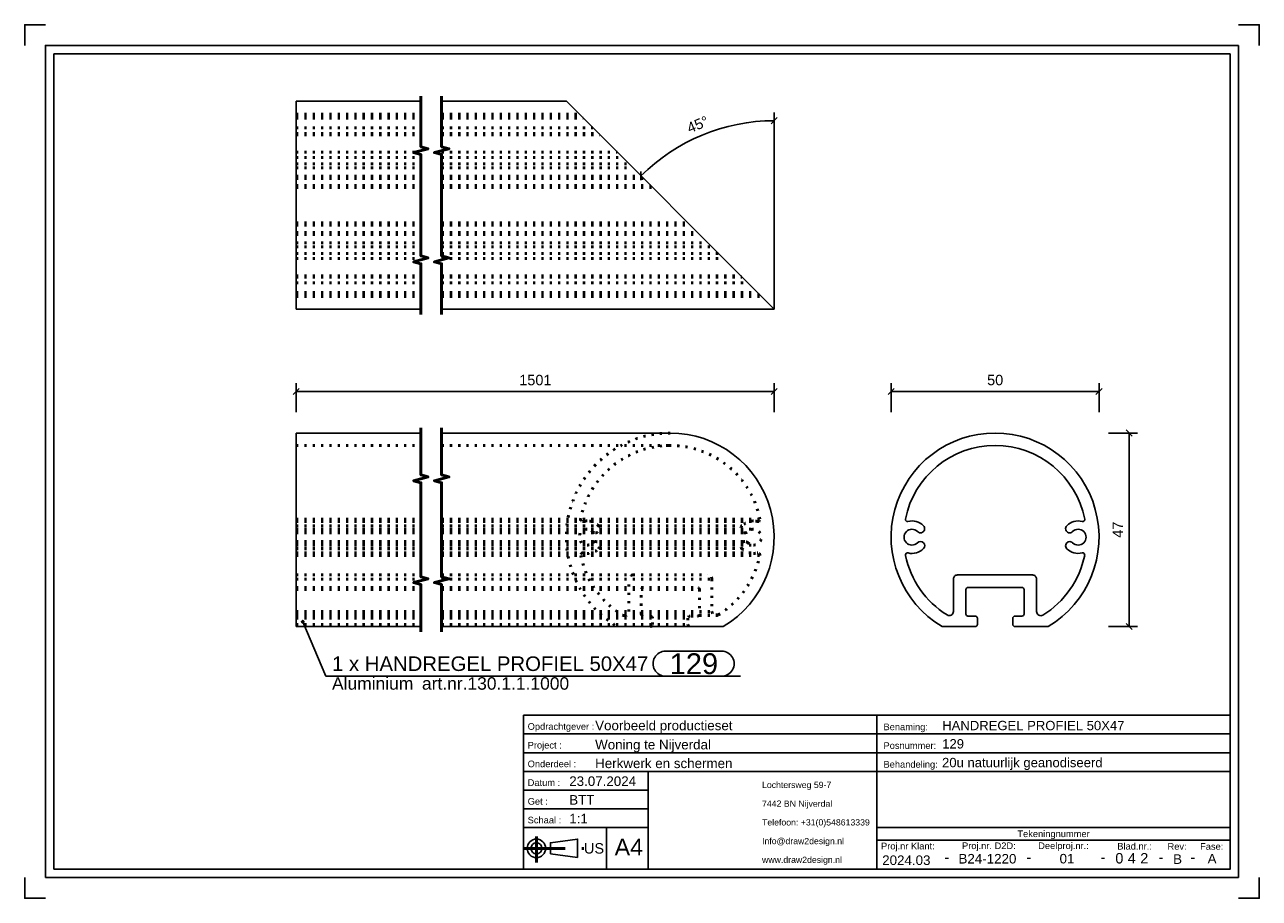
# Model space of a CAD drawing. Header units: millimetres. Extents: x 238 to 535, y -260 to -50.
import ezdxf
from ezdxf.enums import TextEntityAlignment as Align

# ---------------------------------------------------------------- set-up
doc = ezdxf.new("R2010")
doc.units = ezdxf.units.MM
doc.linetypes.add('DOT', pattern=[2, 0.5, -1.5])
doc.linetypes.add('STRICHPUNKT2', pattern=[18.5, 10, -4, 0.5, -4])
doc.layers.get('0').update_dxf_attribs({"linetype": 'CONTINUOUS'})
for name, color, linetype in [('DIM49', 4, 'CONTINUOUS'), ('TXT_ALL', 7, 'CONTINUOUS'), ('TXT_DIM49', 2, 'CONTINUOUS'), ('TXT_YELLOW', 2, 'CONTINUOUS')]:
    doc.layers.add(name, color=color, linetype=linetype)
doc.layers.add('LE_ALL', color=7, linetype='CONTINUOUS', lineweight=50)
doc.styles.add('ARIAL', font='arial.ttf')

# ---------------------------------------------------------------- blocks, each defined once
blk = doc.blocks.new('TFIELD_00005', base_point=(415.78, -250.77))
at = {"layer": 'TXT_YELLOW', "style": 'ARIAL'}
for s, p in [('Lochtersweg 59-7', (415.78, -232.77)), ('7442 BN Nijverdal', (415.78, -237.27)), ('Telefoon: +31(0)548613339', (415.78, -241.77)), ('Info@draw2design.nl', (415.78, -246.27)), ('www.draw2design.nl', (415.78, -250.77))]:
    blk.add_text(s, height=1.5, dxfattribs=at).set_placement(p, align=Align.MIDDLE_LEFT)
blk = doc.blocks.new('FLEX_00004', base_point=(428.59, -253.02))
blk.add_blockref('TFIELD_00005', (415.78, -250.77))
blk = doc.blocks.new('D2D_00003', base_point=(388.65, -251.17))
blk.add_blockref('FLEX_00004', (428.59, -253.02))
blk = doc.blocks.new('TFIELD_00007', base_point=(380.32, -247.72))
at = {"layer": 'TXT_YELLOW', "style": 'ARIAL'}
blk.add_text('A4', height=4, dxfattribs=at).set_placement((380.32, -247.72), align=Align.MIDDLE_LEFT)
blk = doc.blocks.new('FLEX_00006', base_point=(383.69, -247.72))
blk.add_blockref('TFIELD_00007', (380.32, -247.72))
blk = doc.blocks.new('TFIELD_00013', base_point=(372.93, -248.02))
at = {"layer": 'TXT_YELLOW', "style": 'ARIAL'}
blk.add_text('US', height=2.5, dxfattribs=at).set_placement((372.93, -248.02), align=Align.MIDDLE_LEFT)
blk = doc.blocks.new('FLEX_00012', base_point=(372.93, -248.02))
blk.add_blockref('TFIELD_00013', (372.93, -248.02))
blk = doc.blocks.new('US_00011', base_point=(362.84, -248.02))
blk.add_line((364.86, -249.36), (371.42, -250.25))
blk.add_lwpolyline([(364.86, -249.36), (364.86, -246.69), (371.42, -245.8), (371.42, -250.25)])
for radius in [2.22, 1.33]:
    blk.add_circle((361.51, -248.02), radius)
at = {"layer": 'LE_ALL', "color": 1, "linetype": 'STRICHPUNKT2'}
for p, q in [((361.51, -245.21), (361.51, -251.43)), ((358.4, -248.02), (373.27, -248.02))]:
    blk.add_line(p, q, dxfattribs=at)
blk.add_blockref('FLEX_00012', (372.93, -248.02))
blk = doc.blocks.new('SCHRIFE_00015', base_point=(369.4, -233.02))
for p, q in [((358.4, -216.02), (443.4, -216.02)), ((358.4, -216.02), (358.4, -253.02)), ((443.4, -216.02), (528.4, -216.02)), ((443.4, -253.02), (443.4, -216.02)), ((528.4, -216.02), (528.4, -253.02)), ((358.4, -220.52), (443.4, -220.52)), ((443.4, -220.52), (528.4, -220.52)), ((358.4, -225.02), (443.4, -225.02)), ((443.4, -225.02), (528.4, -225.02)), ((358.4, -229.52), (528.4, -229.52)), ((388.4, -229.52), (388.4, -253.02)), ((388.4, -234.02), (358.4, -234.02)), ((388.4, -238.52), (358.4, -238.52)), ((388.4, -243.02), (358.4, -243.02)), ((378.4, -243.02), (378.4, -253.02)), ((528.4, -243.02), (443.4, -243.02)), ((528.4, -246.02), (443.4, -246.02)), ((528.4, -253.02), (358.4, -253.02))]:
    blk.add_line(p, q)
at = {"layer": 'TXT_YELLOW', "style": 'ARIAL'}
for s, height, p in [('Voorbeeld productieset', 2.3, (375.63, -219.63)), ('HANDREGEL PROFIEL 50X47', 2.25, (459.12, -219.62)), ('Woning te Nijverdal', 2.3, (375.63, -224.23)), ('129', 2.25, (459.12, -224.02)), ('Herkwerk en schermen', 2.3, (375.63, -228.73)), ('20u natuurlijk geanodiseerd', 2.25, (459.08, -228.52)), ('23.07.2024', 2.3, (369.4, -233.02)), ('BTT', 2.3, (369.4, -237.52)), ('1:1', 2.3, (369.4, -242.02))]:
    blk.add_text(s, height=height, dxfattribs=at).set_placement(p)
for s, height, p in [('B24-1220', 2.3, (470, -251.67)), ('01', 2.3, (489.14, -251.65)), ('B', 2.3, (515.74, -251.76)), ('A', 2.3, (524.04, -251.66)), ('2024.03', 2.3, (450.49, -252.02)), ('-', 2.5, (460.23, -251.37)), ('-', 2.5, (479.97, -251.37)), ('-', 2.5, (497.8, -251.37)), ('-', 2.5, (511.74, -251.37)), ('-', 2.5, (519.39, -251.37))]:
    blk.add_text(s, height=height, dxfattribs=at).set_placement(p, align=Align.CENTER)
blk = doc.blocks.new('TFIELD_00019', base_point=(506.76, -250.4))
at = {"layer": 'TXT_ALL', "style": 'ARIAL'}
blk.add_text('2', height=2.5, dxfattribs=at).set_placement((506.76, -250.4), align=Align.MIDDLE_LEFT)
blk = doc.blocks.new('2_00018')
blk.add_blockref('TFIELD_00019', (506.76, -250.4))
blk = doc.blocks.new('TELLER1_00017')
blk.add_blockref('2_00018', (0, 0))
blk = doc.blocks.new('TFIELD_00022', base_point=(503.76, -250.4))
at = {"layer": 'TXT_ALL', "style": 'ARIAL'}
blk.add_text('4', height=2.5, dxfattribs=at).set_placement((503.76, -250.4), align=Align.MIDDLE_LEFT)
blk = doc.blocks.new('4_00021')
blk.add_blockref('TFIELD_00022', (503.76, -250.4))
blk = doc.blocks.new('TELLER2_00020')
blk.add_blockref('4_00021', (0, 0))
blk = doc.blocks.new('TFIELD_00025', base_point=(500.76, -250.4))
at = {"layer": 'TXT_ALL', "style": 'ARIAL'}
blk.add_text('0', height=2.5, dxfattribs=at).set_placement((500.76, -250.4), align=Align.MIDDLE_LEFT)
blk = doc.blocks.new('0_00024')
blk.add_blockref('TFIELD_00025', (500.76, -250.4))
blk = doc.blocks.new('TELLER3_00023')
blk.add_blockref('0_00024', (0, 0))
blk = doc.blocks.new('NL_00026', base_point=(359.4, -219.52))
at = {"layer": 'TXT_ALL', "color": 1, "style": 'ARIAL'}
blk.add_text('Tekeningnummer', height=1.6, dxfattribs=at).set_placement((485.9, -244.52), align=Align.MIDDLE_CENTER)
at = {"layer": 'TXT_YELLOW', "style": 'ARIAL'}
for s, p in [('Opdrachtgever :', (359.4, -219.52)), ('Benaming:', (445, -219.62)), ('Project :', (359.4, -224.02)), ('Posnummer:', (445, -224.12)), ('Onderdeel :', (359.4, -228.52)), ('Behandeling:', (445, -228.62)), ('Datum :', (359.4, -233.02)), ('Get :', (359.4, -237.52)), ('Schaal :', (359.4, -242.02)), ('Proj.nr. D2D:', (463.89, -248.2)), ('Deelproj.nr.:', (482.21, -248.19)), ('Proj.nr Klant:', (444.4, -248.27)), ('Blad.nr.:', (501.24, -248.31)), ('Rev:', (513.32, -248.36)), ('Fase:', (521.16, -248.36))]:
    blk.add_text(s, height=1.6, dxfattribs=at).set_placement(p)
blk = doc.blocks.new('SCHRIFE_00014')
for name, p in [('SCHRIFE_00015', (369.4, -233.02)), ('NL_00026', (359.4, -219.52)), ('TELLER3_00023', (0, 0)), ('TELLER2_00020', (0, 0)), ('TELLER1_00017', (0, 0))]:
    blk.add_blockref(name, p)
blk = doc.blocks.new('DINA4Q_00002', base_point=(528.4, -57.02))
for p, q in [((530.4, -55.02), (530.4, -255.02)), ((245.4, -253.02), (245.4, -57.02)), ((245.4, -57.02), (528.4, -57.02)), ((243.4, -255.02), (530.4, -255.02))]:
    blk.add_line(p, q)
for points in [[(238.4, -55.02), (238.4, -50.02), (243.4, -50.02)], [(530.4, -50.02), (535.4, -50.02), (535.4, -55.02)], [(243.4, -255.02), (243.4, -55.02), (530.4, -55.02)], [(528.4, -57.02), (528.4, -253.02), (245.4, -253.02)], [(238.4, -255.02), (238.4, -260.02), (243.4, -260.02)], [(530.4, -260.02), (535.4, -260.02), (535.4, -255.02)]]:
    blk.add_lwpolyline(points)
for name, p in [('SCHRIFE_00014', (0, 0)), ('D2D_00003', (388.65, -251.17)), ('US_00011', (362.84, -248.02)), ('FLEX_00006', (383.69, -247.72))]:
    blk.add_blockref(name, p)
blk = doc.blocks.new('_ZBL0043_00001')
blk.add_blockref('DINA4Q_00002', (528.4, -57.02))
blk = doc.blocks.new('_D1', base_point=(398.36, -76.16))
at = {"layer": 'DIM49', "color": 1}
for p, q in [((418.7, -118.44), (418.7, -71.09)), ((417.96, -73.85), (419.44, -72.33)), ((386.65, -85.31), (386.63, -87.43))]:
    blk.add_line(p, q, dxfattribs=at)
blk.add_ellipse((418.7, -118.44), major_axis=(45.34, 0), ratio=1, start_param=1.570796, end_param=2.356194, dxfattribs=at)
at = {"layer": 'TXT_DIM49', "style": 'ARIAL'}
for s, p in [('45', (398.36, -76.16)), ('°', (401.91, -74.69))]:
    blk.add_text(s, height=2.5, rotation=22.5001, dxfattribs=at).set_placement(p)
blk = doc.blocks.new('HANDREGEL PROFIEL 50X47_00031', base_point=(338.7, -80.68))
for p, q in [((303.7, -68.44), (333.7, -68.44)), ((303.7, -68.44), (303.7, -118.44)), ((338.7, -68.44), (368.7, -68.44)), ((418.7, -118.44), (368.7, -68.44)), ((303.7, -118.44), (333.7, -118.44)), ((338.7, -118.44), (418.7, -118.44))]:
    blk.add_line(p, q)
at = {"layer": 'LE_ALL', "color": 3, "linetype": 'DOT'}
for p, q in [((303.7, -71.54), (333.7, -71.54)), ((303.7, -71.86), (333.7, -71.86)), ((303.7, -71.87), (333.7, -71.87)), ((303.7, -71.88), (333.7, -71.88)), ((303.7, -72.48), (333.7, -72.48)), ((303.7, -72.49), (333.7, -72.49)), ((338.7, -71.54), (371.8, -71.54)), ((338.7, -71.86), (372.13, -71.86)), ((338.7, -71.87), (372.14, -71.87)), ((338.7, -71.88), (372.15, -71.88)), ((338.7, -72.48), (372.74, -72.48)), ((338.7, -72.49), (372.76, -72.49)), ((303.7, -74.78), (333.7, -74.78)), ((303.7, -74.78), (333.7, -74.78)), ((303.7, -76.19), (333.7, -76.19)), ((303.7, -76.19), (333.7, -76.19)), ((303.7, -76.48), (333.7, -76.48)), ((303.7, -76.48), (333.7, -76.48)), ((338.7, -74.78), (375.04, -74.78)), ((338.7, -74.78), (375.04, -74.78)), ((338.7, -76.19), (376.46, -76.19)), ((338.7, -76.19), (376.46, -76.19)), ((338.7, -76.48), (376.75, -76.48)), ((338.7, -76.48), (376.75, -76.48)), ((303.7, -80.68), (333.7, -80.68)), ((303.7, -81.94), (333.7, -81.94)), ((338.7, -80.68), (380.94, -80.68)), ((338.7, -81.94), (382.2, -81.94)), ((303.7, -83.46), (333.7, -83.46)), ((303.7, -84.46), (333.7, -84.46)), ((338.7, -83.46), (383.73, -83.46)), ((338.7, -84.46), (384.73, -84.46)), ((303.7, -86.46), (333.7, -86.46)), ((303.7, -86.96), (333.7, -86.96)), ((303.7, -88.69), (333.7, -88.69)), ((338.7, -86.46), (386.73, -86.46)), ((338.7, -86.96), (387.23, -86.96)), ((338.7, -88.69), (388.95, -88.69)), ((303.7, -89.19), (333.7, -89.19)), ((338.7, -89.19), (389.45, -89.19)), ((303.7, -97.69), (333.7, -97.69)), ((338.7, -97.69), (397.95, -97.69)), ((303.7, -98.19), (333.7, -98.19)), ((303.7, -99.96), (333.7, -99.96)), ((303.7, -100.46), (333.7, -100.46)), ((338.7, -98.19), (398.45, -98.19)), ((338.7, -99.96), (400.23, -99.96)), ((338.7, -100.46), (400.73, -100.46)), ((303.7, -102.46), (333.7, -102.46)), ((303.7, -103.46), (333.7, -103.46)), ((338.7, -102.46), (402.73, -102.46)), ((338.7, -103.46), (403.73, -103.46)), ((303.7, -104.99), (333.7, -104.99)), ((303.7, -106.19), (333.7, -106.19)), ((338.7, -104.99), (405.25, -104.99)), ((338.7, -106.19), (406.46, -106.19)), ((303.7, -110.37), (333.7, -110.37)), ((303.7, -110.39), (333.7, -110.39)), ((303.7, -110.65), (333.7, -110.65)), ((303.7, -110.68), (333.7, -110.68)), ((303.7, -112.09), (333.7, -112.09)), ((303.7, -112.09), (333.7, -112.09)), ((338.7, -110.37), (410.64, -110.37)), ((338.7, -110.39), (410.65, -110.39)), ((338.7, -110.65), (410.92, -110.65)), ((338.7, -110.68), (410.95, -110.68)), ((338.7, -112.09), (412.36, -112.09)), ((338.7, -112.09), (412.36, -112.09)), ((303.7, -114.38), (333.7, -114.38)), ((303.7, -114.39), (333.7, -114.39)), ((303.7, -114.99), (333.7, -114.99)), ((303.7, -115), (333.7, -115)), ((303.7, -115.01), (333.7, -115.01)), ((303.7, -115.34), (333.7, -115.34)), ((338.7, -114.38), (414.64, -114.38)), ((338.7, -114.39), (414.66, -114.39)), ((338.7, -114.99), (415.25, -114.99)), ((338.7, -115), (415.26, -115)), ((338.7, -115.01), (415.27, -115.01)), ((338.7, -115.34), (415.6, -115.34))]:
    blk.add_line(p, q, dxfattribs=at)
blk.add_blockref('_D1', (398.36, -76.16))
blk = doc.blocks.new('HANDREGEL PROFIEL 50X47_00030')
blk.add_blockref('HANDREGEL PROFIEL 50X47_00031', (338.7, -80.68))
blk = doc.blocks.new('Handregel_00029')
blk.add_blockref('HANDREGEL PROFIEL 50X47_00030', (0, 0))
blk = doc.blocks.new('_A3D0108_00028')
blk.add_blockref('Handregel_00029', (0, 0))
blk = doc.blocks.new('_SHORTEN_00032', base_point=(333.7, -119.69))
at = {"layer": 'LE_ALL', "color": 4}
for points in [[(333.7, -119.69), (333.7, -107.5), (331.95, -107.03), (335.45, -106.09), (333.7, -105.62), (333.7, -81.25), (331.95, -80.78), (335.45, -79.84), (333.7, -79.37), (333.7, -67.19)], [(338.7, -119.69), (338.7, -107.5), (336.95, -107.03), (340.45, -106.09), (338.7, -105.62), (338.7, -81.25), (336.95, -80.78), (340.45, -79.84), (338.7, -79.37), (338.7, -67.19)]]:
    blk.add_lwpolyline(points, dxfattribs=at)
blk = doc.blocks.new('_ANS0108_00027')
for name, p in [('_SHORTEN_00032', (333.7, -119.69)), ('_A3D0108_00028', (0, 0))]:
    blk.add_blockref(name, p)
blk = doc.blocks.new('_D2', base_point=(357.36, -136.69))
at = {"layer": 'DIM49', "color": 1}
for p, q in [((303.7, -143.19), (303.7, -136.19)), ((418.7, -143.19), (418.7, -136.19)), ((304.45, -137.44), (302.95, -138.94)), ((303.7, -138.19), (418.7, -138.19)), ((417.95, -138.94), (419.45, -137.44))]:
    blk.add_line(p, q, dxfattribs=at)
at = {"layer": 'TXT_DIM49', "style": 'ARIAL'}
blk.add_text('1501', height=2.5, dxfattribs=at).set_placement((357.36, -136.69))
blk = doc.blocks.new('SHAPE_00051', base_point=(305.29, -193.53))
at = {"layer": 'DIM49', "color": 3}
for p, q in [((305.03, -193.49), (305.55, -193.49)), ((305.08, -193.69), (305.5, -193.69)), ((305.4, -193.29), (305.18, -193.29)), ((305.29, -193.53), (310.83, -206.63)), ((392.56, -200.63), (406.08, -200.63)), ((310.83, -206.63), (410.58, -206.63)), ((406.08, -206.63), (392.56, -206.63))]:
    blk.add_line(p, q, dxfattribs=at)
blk.add_lwpolyline([(305.13, -193.33), (305.08, -193.37), (305.05, -193.43), (305.03, -193.5), (305.03, -193.57), (305.05, -193.64), (305.08, -193.7), (305.13, -193.74), (305.19, -193.78), (305.26, -193.79), (305.33, -193.79), (305.4, -193.78), (305.45, -193.74), (305.5, -193.69), (305.54, -193.63), (305.55, -193.57), (305.55, -193.5), (305.54, -193.43), (305.5, -193.37), (305.45, -193.32), (305.39, -193.29), (305.33, -193.27), (305.26, -193.27), (305.19, -193.29)], close=True, dxfattribs=at)
for centre, start_param, end_param in [((392.56, -203.63), 1.570796, 4.712389), ((406.08, -203.63), 4.712389, 7.853982)]:
    blk.add_ellipse(centre, major_axis=(3, 0), ratio=1, start_param=start_param, end_param=end_param, dxfattribs=at)
at = {"layer": 'TXT_DIM49', "style": 'ARIAL'}
for s, height, p in [('1 x HANDREGEL PROFIEL 50X47', 3.5, (312.33, -203.63)), ('129', 5, (393.56, -203.63)), ('Aluminium', 3, (312.33, -208.38)), ('art.nr.130.1.1.1000', 3, (333.97, -208.38))]:
    blk.add_text(s, height=height, dxfattribs=at).set_placement(p, align=Align.MIDDLE_LEFT)
blk = doc.blocks.new('HANDREGEL PROFIEL 50X47_00037', base_point=(393.7, -148.19))
for p, q in [((303.7, -148.19), (303.7, -194.69)), ((303.7, -148.19), (333.7, -148.19)), ((338.7, -148.19), (393.7, -148.19)), ((303.7, -194.69), (333.7, -194.69)), ((338.7, -194.69), (406.46, -194.69))]:
    blk.add_line(p, q)
blk.add_arc((393.7, -173.19), 25, -59.3166, 90)
at = {"layer": 'LE_ALL', "color": 3, "linetype": 'DOT'}
for p, q in [((303.7, -151.19), (333.7, -151.19)), ((338.7, -151.19), (393.7, -151.19)), ((303.7, -168.86), (333.7, -168.86)), ((303.7, -168.86), (333.7, -168.86)), ((338.7, -168.86), (415.27, -168.86)), ((338.7, -168.86), (372.13, -168.86)), ((303.7, -169.32), (333.7, -169.32)), ((303.7, -169.44), (333.7, -169.44)), ((303.7, -169.44), (333.7, -169.44)), ((303.7, -169.46), (333.7, -169.46)), ((303.7, -169.46), (333.7, -169.46)), ((303.7, -170.46), (333.7, -170.46)), ((303.7, -170.46), (333.7, -170.46)), ((303.7, -171.32), (333.7, -171.32)), ((303.7, -171.88), (333.7, -171.88)), ((303.7, -171.88), (333.7, -171.88)), ((303.7, -172.17), (333.7, -172.17)), ((303.7, -172.17), (333.7, -172.17)), ((338.7, -169.32), (413.7, -169.32)), ((338.7, -169.44), (372.74, -169.44)), ((338.7, -169.44), (414.66, -169.44)), ((338.7, -169.46), (414.78, -169.46)), ((338.7, -169.46), (372.62, -169.46)), ((338.7, -170.46), (410.95, -170.46)), ((338.7, -170.46), (376.46, -170.46)), ((338.7, -171.32), (413.7, -171.32)), ((338.7, -171.88), (375.04, -171.88)), ((338.7, -171.88), (412.36, -171.88)), ((338.7, -172.17), (411.65, -172.17)), ((338.7, -172.17), (375.75, -172.17)), ((414.66, -169.44), (414.78, -169.46)), ((303.7, -174.26), (333.7, -174.26)), ((303.7, -174.28), (333.7, -174.28)), ((303.7, -174.57), (333.7, -174.57)), ((303.7, -174.57), (333.7, -174.57)), ((303.7, -175.12), (333.7, -175.12)), ((338.7, -174.26), (411.64, -174.26)), ((338.7, -174.28), (375.75, -174.28)), ((338.7, -174.57), (375.04, -174.57)), ((338.7, -174.57), (412.36, -174.57)), ((338.7, -175.12), (413.7, -175.12)), ((303.7, -175.96), (333.7, -175.96)), ((303.7, -175.99), (333.7, -175.99)), ((303.7, -176.99), (333.7, -176.99)), ((303.7, -176.99), (333.7, -176.99)), ((303.7, -177.01), (333.7, -177.01)), ((303.7, -177.01), (333.7, -177.01)), ((303.7, -177.12), (333.7, -177.12)), ((303.7, -177.59), (333.7, -177.59)), ((303.7, -177.59), (333.7, -177.59)), ((338.7, -175.96), (410.92, -175.96)), ((338.7, -175.99), (376.46, -175.99)), ((338.7, -176.99), (414.76, -176.99)), ((338.7, -176.99), (372.64, -176.99)), ((338.7, -177.01), (372.76, -177.01)), ((338.7, -177.01), (414.64, -177.01)), ((338.7, -177.12), (413.7, -177.12)), ((338.7, -177.59), (415.25, -177.59)), ((338.7, -177.59), (372.15, -177.59)), ((414.76, -176.99), (414.64, -177.01)), ((303.7, -182.29), (333.7, -182.29)), ((303.7, -183.29), (333.7, -183.29)), ((338.7, -182.29), (402.73, -182.29)), ((338.7, -183.29), (403.73, -183.29)), ((303.7, -185.29), (333.7, -185.29)), ((303.7, -185.79), (333.7, -185.79)), ((338.7, -185.29), (400.23, -185.29)), ((338.7, -185.79), (400.73, -185.79)), ((400.73, -185.79), (400.73, -191.69)), ((303.7, -191.06), (333.7, -191.06)), ((303.7, -191.09), (333.7, -191.09)), ((303.7, -191.69), (333.7, -191.69)), ((303.7, -191.91), (333.7, -191.91)), ((303.7, -191.94), (333.7, -191.94)), ((303.7, -192.06), (333.7, -192.06)), ((303.7, -192.09), (333.7, -192.09)), ((303.7, -192.19), (333.7, -192.19)), ((303.7, -192.69), (333.7, -192.69)), ((338.7, -191.06), (403.73, -191.06)), ((338.7, -191.09), (383.73, -191.09)), ((338.7, -191.69), (400.73, -191.69)), ((338.7, -191.91), (405.25, -191.91)), ((338.7, -191.94), (382.2, -191.94)), ((338.7, -192.06), (404.73, -192.06)), ((338.7, -192.09), (382.73, -192.09)), ((338.7, -192.19), (400.23, -192.19)), ((338.7, -192.69), (397.95, -192.69)), ((397.95, -192.69), (397.95, -194.19)), ((303.7, -194.19), (333.7, -194.19)), ((338.7, -194.19), (397.95, -194.19))]:
    blk.add_line(p, q, dxfattribs=at)
for points in [[(414.78, -169.46, 0.473415), (415.27, -168.86, 0.357391), (393.7, -151.19)], [(372.62, -169.46, 0.06212), (372.74, -169.44, -0.06212), (373.7, -169.32)], [(375.75, -172.17, -0.198585), (375.04, -171.88, 0.198585), (373.7, -171.32)], [(411.65, -172.17, -0.668616), (410.95, -170.46, -0.198598), (413.7, -169.32)], [(373.7, -175.12, 0.198584), (375.04, -174.57, -0.198584), (375.75, -174.28)], [(413.7, -177.12, -0.201418), (410.92, -175.96, -0.660916), (411.64, -174.26)], [(372.15, -177.59, 0.207687), (382.2, -191.94, 0.138346), (382.73, -192.09)], [(373.7, -177.12, -0.061122), (372.76, -177.01, 0.061122), (372.64, -176.99)], [(404.73, -192.06, 0.139072), (405.25, -191.91, 0.206945), (415.25, -177.59, 0.474633), (414.76, -176.99)], [(383.73, -191.09), (383.73, -183.29, -0.414214), (384.73, -182.29)], [(403.73, -183.29), (403.73, -191.06, 0.414214), (404.73, -192.06)], [(387.23, -192.19, -0.414214), (386.73, -191.69), (386.73, -185.79, -0.414214), (387.23, -185.29)], [(388.95, -194.69, 0.414214), (389.45, -194.19), (389.45, -192.69, 0.414214), (388.95, -192.19)]]:
    blk.add_lwpolyline(points, format="xyb", dxfattribs=at)
for centre, radius, start, end in [((393.7, -173.19), 25, 90, -120.6834), ((393.7, -173.19), 22, 90, 168.6658), ((372.62, -168.96), 0.5, 168.6658, -90), ((373.7, -173.22), 1.9, 90, -90), ((373.7, -173.22), 3.9, 45.0722, 90), ((375.75, -171.17), 1, -90, 45.0722), ((411.65, -171.17), 1, -90, -45.0693), ((413.7, -173.22), 1.9, 90, 134.9307), ((413.7, -173.22), 3.9, 75.7825, 90), ((413.7, -173.22), 1.9, -90, 90), ((375.75, -175.28), 1, -45.0724, 90), ((411.64, -175.26), 1, 43.8455, 90), ((413.7, -173.22), 1.9, -134.918, -90), ((372.64, -177.49), 0.5, 90, -168.4378), ((373.7, -173.22), 3.9, -90, -45.0724), ((413.7, -173.22), 3.9, -90, -76.0105), ((402.73, -183.29), 1, 0, 90), ((400.23, -185.79), 0.5, 0, 90), ((382.73, -191.09), 1, -90, 0), ((398.45, -192.69), 0.5, 90, 180), ((400.23, -191.69), 0.5, -90, 0), ((398.45, -194.19), 0.5, 180, -90)]:
    blk.add_arc(centre, radius, start, end, dxfattribs=at)
for name, p in [('_D2', (357.36, -136.69)), ('SHAPE_00051', (305.29, -193.53))]:
    blk.add_blockref(name, p)
blk = doc.blocks.new('HANDREGEL PROFIEL 50X47_00036')
blk.add_blockref('HANDREGEL PROFIEL 50X47_00037', (393.7, -148.19))
blk = doc.blocks.new('Handregel_00035')
blk.add_blockref('HANDREGEL PROFIEL 50X47_00036', (0, 0))
blk = doc.blocks.new('_A3D0109_00034')
blk.add_blockref('Handregel_00035', (0, 0))
blk = doc.blocks.new('_SHORTEN_00038', base_point=(333.7, -195.94))
at = {"layer": 'LE_ALL', "color": 4}
for points in [[(333.7, -195.94), (333.7, -184.62), (331.95, -184.15), (335.45, -183.22), (333.7, -182.75), (333.7, -160.12), (331.95, -159.65), (335.45, -158.72), (333.7, -158.25), (333.7, -146.94)], [(338.7, -195.94), (338.7, -184.62), (336.95, -184.15), (340.45, -183.22), (338.7, -182.75), (338.7, -160.12), (336.95, -159.65), (340.45, -158.72), (338.7, -158.25), (338.7, -146.94)]]:
    blk.add_lwpolyline(points, dxfattribs=at)
blk = doc.blocks.new('_ANS0109_00033')
for name, p in [('_A3D0109_00034', (0, 0)), ('_SHORTEN_00038', (333.7, -195.94))]:
    blk.add_blockref(name, p)
blk = doc.blocks.new('_D3', base_point=(469.92, -136.69))
at = {"layer": 'DIM49', "color": 1}
for p, q in [((446.84, -143.19), (446.84, -136.19)), ((496.84, -143.19), (496.84, -136.19)), ((447.59, -137.44), (446.09, -138.94)), ((496.84, -138.19), (446.84, -138.19)), ((496.09, -138.94), (497.59, -137.44))]:
    blk.add_line(p, q, dxfattribs=at)
at = {"layer": 'TXT_DIM49', "style": 'ARIAL'}
blk.add_text('50', height=2.5, dxfattribs=at).set_placement((469.92, -136.69))
blk = doc.blocks.new('_D4', base_point=(502.59, -173.35))
at = {"layer": 'DIM49', "color": 1}
for p, q in [((499.09, -148.19), (506.09, -148.19)), ((504.84, -148.94), (503.34, -147.44)), ((504.09, -194.69), (504.09, -148.19)), ((499.09, -194.69), (506.09, -194.69)), ((503.34, -193.94), (504.84, -195.44))]:
    blk.add_line(p, q, dxfattribs=at)
at = {"layer": 'TXT_DIM49', "style": 'ARIAL'}
blk.add_text('47', height=2.5, rotation=90.0002, dxfattribs=at).set_placement((502.59, -173.35))
blk = doc.blocks.new('HANDREGEL PROFIEL 50X47_00043', base_point=(481.81, -191.09))
for points in [[(459.08, -194.69, -3.644957), (484.6, -194.69), (476.59, -194.69, -0.414214), (476.09, -194.19), (476.09, -192.69, -0.414214), (476.59, -192.19), (478.31, -192.19, 0.414214), (478.81, -191.69), (478.81, -185.79, 0.414214), (478.31, -185.29), (465.31, -185.29, 0.414214), (464.81, -185.79), (464.81, -191.69, 0.414214), (465.31, -192.19), (467.09, -192.19, -0.414214), (467.59, -192.69), (467.59, -194.19, -0.414214), (467.09, -194.69)], [(481.81, -191.09), (481.81, -183.29, 0.414214), (480.81, -182.29), (462.81, -182.29, 0.414214), (461.81, -183.29), (461.81, -191.06, -0.587106), (460.29, -191.91, -0.206945), (450.29, -177.59, -0.551755), (450.9, -177.01, 0.265807), (454.62, -175.96, 1), (453.18, -174.57, -2.409712), (453.18, -171.88, 1), (454.59, -170.46, 0.263969), (450.88, -169.44, -0.551755), (450.27, -168.86, -0.81945), (493.41, -168.86, -0.551761), (492.8, -169.44, 0.263961), (489.09, -170.46, 1), (490.5, -171.88, -2.40991), (490.5, -174.57, 1), (489.09, -175.99, 0.262896), (492.78, -177.01, -0.551761), (493.39, -177.59, -0.207687), (483.34, -191.94, -0.586149)]]:
    blk.add_lwpolyline(points, format="xyb", close=True)
for name, p in [('_D3', (469.92, -136.69)), ('_D4', (502.59, -173.35))]:
    blk.add_blockref(name, p)
blk = doc.blocks.new('HANDREGEL PROFIEL 50X47_00042')
blk.add_blockref('HANDREGEL PROFIEL 50X47_00043', (481.81, -191.09))
blk = doc.blocks.new('Handregel_00041')
blk.add_blockref('HANDREGEL PROFIEL 50X47_00042', (0, 0))
blk = doc.blocks.new('_A3D0110_00040')
blk.add_blockref('Handregel_00041', (0, 0))
blk = doc.blocks.new('_ANS0110_00039')
blk.add_blockref('_A3D0110_00040', (0, 0))

msp = doc.modelspace()

# ---------------------------------------------------------------- block references
for name in ['_ZBL0043_00001', '_ANS0108_00027', '_ANS0109_00033', '_ANS0110_00039']:
    msp.add_blockref(name, (0, 0))

doc.saveas('drawing.dxf')
